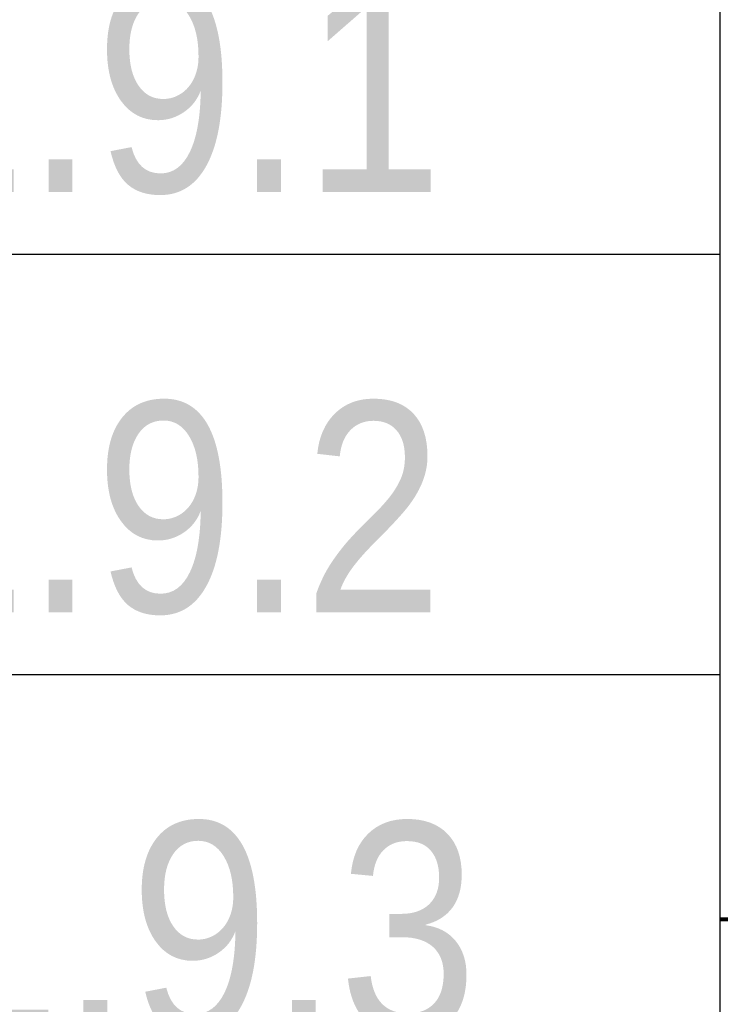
# Model space of a CAD drawing. Header units: millimetres. Extents: x 2069 to 83669, y 801 to 118701.
# Tile 10 of 145: x 9373 to 10206, y 45854 to 47023. Entities that reach past the tile are written whole.
import ezdxf
from ezdxf.enums import TextEntityAlignment as Align

# ---------------------------------------------------------------- set-up
doc = ezdxf.new("R2018")
doc.units = ezdxf.units.MM
doc.set_wipeout_variables(frame=1)
doc.linetypes.add('ADSK_Штриховая_ш3 п1_5', pattern=[4.5, 3, -1.5])
doc.linetypes.add('Штрих_3_1_5_', pattern=[4.5, 3, -1.5])
doc.layers.add('_Разделитель помещений_', color=4, linetype='ADSK_Штриховая_ш3 п1_5', lineweight=40, true_color=0x00ffff)
for name, color, linetype, lineweight in [('КИП_выноска', 6, 'Continuous', 25), ('Перекрытия', 7, 'Continuous', 18), ('Стены разрез', 7, 'Continuous', 40), ('Стены штриховка', 7, 'Continuous', 40)]:
    doc.layers.add(name, color=color, linetype=linetype, lineweight=lineweight)
doc.styles.add('Arial', font='arial.ttf', dxfattribs={"width": 0.85, "height": 350})
doc.styles.add('GOST 2.304', font='simplex.shx', dxfattribs={"width": 0.65, "oblique": 15})
doc.styles.get("Standard").update_dxf_attribs({"font": 'arial.ttf'})

# ---------------------------------------------------------------- blocks, each defined once
blk = doc.blocks.new('135_SLK_GD_AR_rvt-1-Оборудование_B2_-11_400__На лист секция 6_-11_400')
at = {"layer": 'Стены разрез', "lineweight": 9, "true_color": 0xaaaaaa}
h = blk.add_hatch(dxfattribs=at)
h.set_pattern_fill('FP_4', color=253, style=0, pattern_type=2)
h.set_pattern_definition([(0, (0, 0), (406.4, 101.6), [33.528, -271.272, 33.528, -271.272, -1625.6]), (0, (0, 0), (406.4, 101.6), [-609.6, 33.528, -576.072, 33.528, -271.272, -711.2]), (0, (0, 0), (406.4, 101.6), [-1524, 33.528, -169.672, 33.528, -474.472]), (120, (152.4, 50.8), (-291.188181, 301.1527241), [33.528, -271.272, 33.528, -271.272, -1625.6]), (120, (152.4, 50.8), (-291.188181, 301.1527241), [-609.6, 33.528, -576.072, 33.528, -271.272, -711.2]), (120, (152.4, 50.8), (-291.188181, 301.1527241), [-1524, 33.528, -169.672, 33.528, -474.472]), (240, (203.2, 254), (-115.211819, -402.7527241), [33.528, -271.272, 33.528, -271.272, -1625.6]), (240, (203.2, 254), (-115.211819, -402.7527241), [-609.6, 33.528, -576.072, 33.528, -271.272, -711.2]), (240, (203.2, 254), (-115.211819, -402.7527241), [-1524, 33.528, -169.672, 33.528, -474.472])])
h.paths.add_polyline_path([(-13048339.7, -9244898.3), (-13048339.7, -9244150.3), (-13048359.7, -9244150.3), (-13048359.7, -9244898.3)])
h.paths.add_polyline_path([(-13048339.7, -9242750.3), (-13048339.7, -9241400.3), (-13048359.7, -9241400.3), (-13048359.7, -9242750.3)])
h.paths.add_polyline_path([(-13048339.7, -9240000.3), (-13048339.7, -9238650.3), (-13048359.7, -9238650.3), (-13048359.7, -9240000.3)])
h.paths.add_polyline_path([(-13048359.7, -9237250.3), (-13048339.7, -9237250.3), (-13048339.7, -9235900.3), (-13048359.7, -9235900.3), (-13048359.7, -9236858.2)])
h.paths.add_polyline_path([(-13048339.7, -9234500.3), (-13048339.7, -9234202.3), (-13048359.7, -9234202.3), (-13048359.7, -9234500.3)])
h = blk.add_hatch(dxfattribs=at)
h.set_pattern_fill('FP_1', color=253, style=0, pattern_type=2)
h.set_pattern_definition([(50, (0, 0), (218.6211678, -19.1267987), [22.86, -251.46]), (355, (0, 0), (-42.2918743, 229.2684153), [18.288, -201.168]), (100.451, (18.22, -1.6), (176.3310746, 210.139632), [19.428, -213.708]), (46.184, (0, 60.96), (325.29495, -50.4516404), [34.29, -377.19]), (96.636, (27.1, 56.76), (284.8830085, 296.912656), [29.142, -320.562]), (351.184, (0, 60.96), (284.8858166, 296.910704), [27.432, -301.752]), (21, (30.48, 45.72), (181.9375257, -122.7183205), [22.86, -251.46]), (326, (30.48, 45.72), (74.1622266, 221.0261817), [18.288, -201.168]), (71.451, (45.64, 35.5), (256.100348, 98.305262), [19.428, -213.708]), (37.5, (0, 0), (3.70638957, 101.46589536), [3.353, -195.377, 3.353, -200.863, -201.93]), (37.5, (0, 0), (3.70638957, 101.46589536), [-402.946, 3.353, -198.577]), (7.5, (0, 0), (80.18357624, 120.2165259), [3.353, -113.081, 3.353, -190.805, -76.962]), (7.5, (0, 0), (80.18357624, 120.2165259), [-310.591, 3.353, -73.609]), (327.5, (-67.97, 0), (162.70864647, -6.87497134), [3.353, -72.847, 3.353, -234.391, -315.468]), (327.5, (-67.97, 0), (162.70864647, -6.87497134), [-313.944, 3.353, -312.115]), (317.5, (-98.45, 0), (177.7546761, 30.511831), [3.353, -95.707, 3.353, -154.534, -224.028]), (317.5, (-98.45, 0), (177.7546761, 30.511831), [-256.946, 3.353, -220.675])])
h.paths.add_polyline_path([(-13048359.7, -9244900.3), (-13048359.7, -9244150.3), (-13048559.7, -9244150.3), (-13048559.7, -9244900.3)])
h = blk.add_hatch(dxfattribs=at)
h.set_pattern_fill('FP_2', color=253, style=0, pattern_type=2)
h.set_pattern_definition([(45, (0, 0), (-101.0278814, 101.0278814), []), (45, (67.35, 0), (-101.0278814, 101.0278814), [])])
h.paths.add_polyline_path([(-13048359.7, -9244900.3), (-13048359.7, -9244150.3), (-13048559.7, -9244150.3), (-13048559.7, -9244900.3)])
at = {"layer": '_Разделитель помещений_', "color": 131, "linetype": 'Штрих_3_1_5_', "true_color": 0xaaffff}
blk.add_line((-13048359.7, -9243850.3), (-13048359.7, -9244150.3), dxfattribs=at)
at = {"layer": 'Перекрытия', "color": 253, "true_color": 0xaaaaaa}
blk.add_line((-13048559.7, -9243850.3), (-13048559.7, -9244150.3), dxfattribs=at)
at = {"layer": 'Стены разрез', "color": 253, "true_color": 0xaaaaaa}
for p, q in [((-13048559.7, -9244150.3), (-13048559.7, -9244900.3)), ((-13048359.7, -9244150.3), (-13048559.7, -9244150.3)), ((-13048359.7, -9244900.3), (-13048359.7, -9244150.3)), ((-13048359.7, -9244150.3), (-13048359.7, -9244898.3)), ((-13048334.7, -9244150.3), (-13048359.7, -9244150.3)), ((-13048334.7, -9244898.3), (-13048334.7, -9244150.3)), ((-13048559.7, -9244900.3), (-13048359.7, -9244900.3)), ((-13048359.7, -9244898.3), (-13048359.7, -9244900.3)), ((-13048359.7, -9244900.3), (-13048334.7, -9244900.3)), ((-13045561.7, -9244898.3), (-13048334.7, -9244898.3)), ((-13048334.7, -9244900.3), (-13045559.7, -9244900.3))]:
    blk.add_line(p, q, dxfattribs=at)
at = {"layer": 'Стены штриховка', "color": 253, "true_color": 0xaaaaaa}
for p, q in [((-13048339.7, -9244898.3), (-13048339.7, -9244150.3)), ((-13048339.7, -9244898.3), (-13048359.7, -9244898.3)), ((-13048334.7, -9244898.3), (-13048339.7, -9244898.3))]:
    blk.add_line(p, q, dxfattribs=at)
blk = doc.blocks.new('135_SLK_K1-2-3_KR_rvt-1-Оборудование_B2_-11_400__На лист секция 6_-11_400')
at = {"layer": 'Стены разрез', "lineweight": 9, "true_color": 0xaaaaaa}
h = blk.add_hatch(dxfattribs=at)
h.set_pattern_fill('FP_6', color=253, style=0, pattern_type=2)
h.set_pattern_definition([(45, (0, 0), (-314.308964, 314.308964), []), (45, (314.3, 0), (-314.308964, 314.308964), [555.625, -111.125, 3.353, -107.772])])
h.paths.add_polyline_path([(-13045259.7, -9245200.3), (-13045259.7, -9244900.3), (-13048559.7, -9244900.3), (-13048559.7, -9245200.3), (-13047414.7, -9245200.3)])
at = {"layer": 'Стены разрез', "color": 253, "true_color": 0xaaaaaa}
for p, q in [((-13045559.7, -9244900.3), (-13048559.7, -9244900.3)), ((-13048559.7, -9244900.3), (-13048559.7, -9245000.3)), ((-13048559.7, -9245000.3), (-13051109.7, -9245000.3))]:
    blk.add_line(p, q, dxfattribs=at)
blk = doc.blocks.new('A$C946fac60')
at = {"lineweight": 5}
for name in ['135_SLK_GD_AR_rvt-1-Оборудование_B2_-11_400__На лист секция 6_-11_400', '135_SLK_K1-2-3_KR_rvt-1-Оборудование_B2_-11_400__На лист секция 6_-11_400']:
    blk.add_blockref(name, (13055312.4, 9268031.9), dxfattribs=at)
blk = doc.blocks.new('*U216')
at = {"color": 0, "linetype": 'Continuous', "lineweight": 30, "ltscale": 75, "width": 0.85, "flags": 104}
blk.add_attdef('ПРИМЕЧАНИЕ_1', text='', height=2.5, dxfattribs=at).set_placement((8, 3.611), align=Align.BOTTOM_CENTER)
at = {"color": 0, "lineweight": 30, "style": 'GOST 2.304', "width": 0.85}
for tag, p in [('ИМЯ_КАБЕЛЯ_2', (8, -7.5)), ('ИМЯ_КАБЕЛЯ_3', (8, -12.5)), ('ИМЯ_КАБЕЛЯ_4', (8, -17.5)), ('ИМЯ_КАБЕЛЯ_5', (8, -22.5)), ('ИМЯ_КАБЕЛЯ_6', (8, -27.5)), ('ИМЯ_КАБЕЛЯ_7', (8, -32.5)), ('ИМЯ_КАБЕЛЯ_8', (8, -37.5)), ('ИМЯ_КАБЕЛЯ_9', (8, -42.5))]:
    blk.add_attdef(tag, text='', height=2.5, dxfattribs=at).set_placement(p, align=Align.BOTTOM_CENTER)
at = {"color": 0, "lineweight": 30, "width": 0.85, "flags": 104}
blk.add_attdef('ПРИМЕЧАНИЕ_2', text='', height=2.5, dxfattribs=at).set_placement((8, -7.53), align=Align.BOTTOM_CENTER)
at = {"linetype": 'Continuous'}
blk.add_wipeout([(0, 2.5), (16, 2.5), (16, -2.5), (0, -2.5)], dxfattribs=at)
at = {"color": 0, "linetype": 'Continuous'}
blk.add_lwpolyline([(0, -2.5), (16, -2.5), (16, 2.5), (0, 2.5)], close=True, dxfattribs=at)
at = {"color": 0, "lineweight": 30, "style": 'GOST 2.304', "width": 0.85}
blk.add_attdef('ИМЯ_КАБЕЛЯ_1', text='', height=2.5, dxfattribs=at).set_placement((8, -2.5), align=Align.BOTTOM_CENTER)

msp = doc.modelspace()

# ---------------------------------------------------------------- block references
msp.add_blockref('A$C946fac60', (2954.3, 22822.3))

# ---------------------------------------------------------------- next in the draw order: block references
at = {"layer": 'КИП_выноска'}
ref = msp.add_blockref('*U216', (8605.5, 46993.2), dxfattribs=dict(at, xscale=100, yscale=100, zscale=100))
ref.add_attrib('ИМЯ_КАБЕЛЯ_1', 'LS1.9.1 ', dxfattribs={"layer": '0', "color": 0, "lineweight": 30, "height": 250, "style": 'Arial', "width": 0.85}).set_placement((9405.5, 46743.2), align=Align.BOTTOM_CENTER)
lines = msp.add_mtext('\\W0.8500;', dxfattribs={"layer": '0', "color": 0, "lineweight": 30, "insert": (9405.5, 46240.2), "char_height": 2.5, "attachment_point": 1})
ref.add_attrib('ПРИМЕЧАНИЕ_2', '', (9405.5, 46240.2), dxfattribs={"flags": 104}).embed_mtext(lines)

# ---------------------------------------------------------------- next in the draw order: block references
ref = msp.add_blockref('*U216', (8605.5, 46494.2), dxfattribs=dict(at, xscale=100, yscale=100, zscale=100))
lines = msp.add_mtext('\\W0.8500;', dxfattribs={"layer": '0', "color": 0, "linetype": 'Continuous', "lineweight": 30, "ltscale": 75, "insert": (9405.5, 46855.3), "char_height": 2.5, "attachment_point": 1})
ref.add_attrib('ПРИМЕЧАНИЕ_1', '', (9405.5, 46855.3), dxfattribs={"flags": 104}).embed_mtext(lines)
ref.add_attrib('ИМЯ_КАБЕЛЯ_1', 'LS1.9.2 ', dxfattribs={"layer": '0', "color": 0, "lineweight": 30, "height": 250, "style": 'Arial', "width": 0.85}).set_placement((9405.5, 46244.2), align=Align.BOTTOM_CENTER)

# ---------------------------------------------------------------- next in the draw order: block references
ref = msp.add_blockref('*U216', (8605.5, 45995.2), dxfattribs=dict(at, xscale=100, yscale=100, zscale=100))
lines = msp.add_mtext('\\W0.8500;', dxfattribs={"layer": '0', "color": 0, "linetype": 'Continuous', "lineweight": 30, "ltscale": 75, "insert": (9405.5, 46356.3), "char_height": 2.5, "attachment_point": 1})
ref.add_attrib('ПРИМЕЧАНИЕ_1', '', (9405.5, 46356.3), dxfattribs={"flags": 104}).embed_mtext(lines)
ref.add_attrib('ИМЯ_КАБЕЛЯ_1', 'LS1.9.3', dxfattribs={"layer": '0', "color": 0, "lineweight": 30, "height": 250, "style": 'Arial', "width": 0.85}).set_placement((9405.5, 45745.2), align=Align.BOTTOM_CENTER)

doc.saveas('drawing.dxf')
